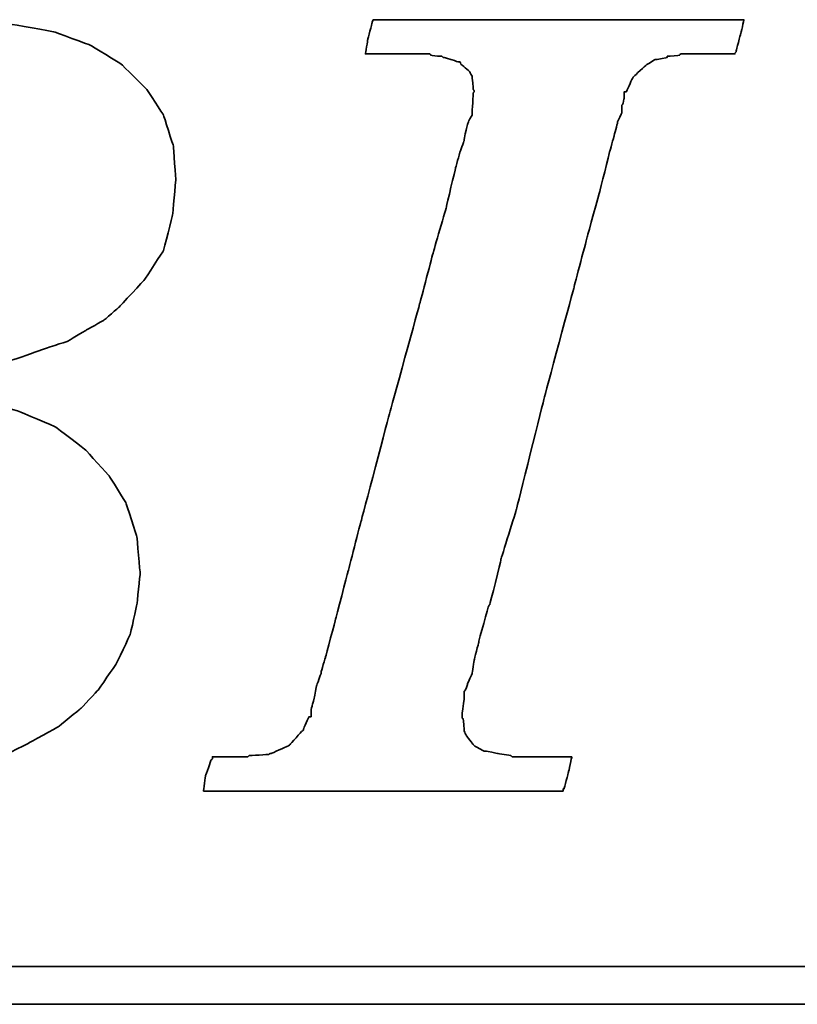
# Model space of a CAD drawing. Extents: x 123 to 490, y 236 to 967.
# Tile 31 of 48: x 400.28 to 404.33, y 870.83 to 875.96. Entities that reach past the tile are written whole.
import ezdxf

# ---------------------------------------------------------------- set-up
doc = ezdxf.new("R2010")
doc.units = 0
doc.header["$MEASUREMENT"] = 0
doc.layers.add('DIM', color=4, linetype='CONTINUOUS')
doc.layers.add('layer 1', color=7, linetype='CONTINUOUS')

# ---------------------------------------------------------------- blocks, each defined once
blk = doc.blocks.new('TBI MOTION logo(完整正式版)')
at = {"layer": 'layer 1', "color": 22, "lineweight": 35}
for points, knots in [([(-64.65375, -6.86375), (-64.65375, -6.86375), (-64.84375, -7.29625), (-64.84375, -7.29625), (-64.84375, -7.29625), (-64.84375, -7.29625), (-64.86875, -7.34375), (-64.86875, -7.34375), (-64.86875, -7.34375), (-64.86875, -7.34375), (-64.86875, -7.36875), (-64.86875, -7.36875), (-64.86875, -7.36875), (-64.86875, -7.36875), (-65.15375, -7.65375), (-65.15375, -7.65375), (-65.15375, -7.65375), (-65.15375, -7.65375), (-65.17875, -7.65375), (-65.17875, -7.65375), (-65.17875, -7.65375), (-65.17875, -7.65375), (-65.20375, -7.67875), (-65.20375, -7.67875), (-65.20375, -7.67875), (-65.20375, -7.67875), (-65.58875, -7.87125), (-65.58875, -7.87125), (-65.58875, -7.87125), (-65.58875, -7.87125), (-65.63375, -7.87125), (-65.63375, -7.87125), (-65.63375, -7.87125), (-65.63375, -7.87125), (-65.65875, -7.89375), (-65.65875, -7.89375), (-65.65875, -7.89375), (-65.65875, -7.89375), (-66.09375, -7.94375), (-66.09375, -7.94375), (-66.09375, -7.94375), (-66.09375, -7.94375), (-66.11375, -7.94375), (-66.11375, -7.94375), (-66.11375, -7.94375), (-66.11375, -7.94375), (-66.16375, -7.94375), (-66.16375, -7.94375), (-66.16375, -7.94375), (-66.16375, -7.94375), (-66.30875, -7.94375), (-66.30875, -7.94375), (-66.30875, -7.94375), (-66.30875, -7.94375), (-66.69375, -7.94375), (-66.69375, -7.94375), (-66.69375, -7.94375), (-66.69375, -7.94375), (-67.07375, -7.94375), (-67.07375, -7.94375), (-67.07375, -7.94375), (-67.07375, -7.94375), (-67.12375, -7.94375), (-67.12375, -7.94375), (-67.12375, -7.94375), (-67.12375, -7.94375), (-67.12375, -7.96625), (-67.12375, -7.96625), (-67.12375, -7.96625), (-67.12375, -7.96625), (-67.14875, -7.99125), (-67.14875, -7.99125), (-67.14875, -7.99125), (-67.14875, -7.99125), (-67.24375, -8.34875), (-67.24375, -8.34875), (-67.24375, -8.34875), (-67.24375, -8.34875), (-67.31375, -8.68625), (-67.31375, -8.68625), (-67.31375, -8.68625), (-67.31375, -8.68625), (-67.26875, -8.68625), (-67.26875, -8.68625), (-67.26875, -8.68625), (-67.26875, -8.68625), (-67.07375, -8.68625), (-67.07375, -8.68625), (-67.07375, -8.68625), (-67.07375, -8.68625), (-66.54875, -8.68625), (-66.54875, -8.68625), (-66.54875, -8.68625), (-66.54875, -8.68625), (-65.82625, -8.68625), (-65.82625, -8.68625), (-65.82625, -8.68625), (-65.82625, -8.68625), (-65.01375, -8.68625), (-65.01375, -8.68625), (-65.01375, -8.68625), (-65.01375, -8.68625), (-64.05375, -8.68625), (-64.05375, -8.68625), (-64.05375, -8.68625), (-64.05375, -8.68625), (-62.08375, -8.68625), (-62.08375, -8.68625), (-62.08375, -8.68625), (-62.08375, -8.68625), (-60.06875, -8.68625), (-60.06875, -8.68625), (-60.06875, -8.68625), (-60.06875, -8.68625), (-59.10875, -8.68625), (-59.10875, -8.68625), (-59.10875, -8.68625), (-59.10875, -8.68625), (-58.29375, -8.68625), (-58.29375, -8.68625), (-58.29375, -8.68625), (-58.29375, -8.68625), (-57.57375, -8.68625), (-57.57375, -8.68625), (-57.57375, -8.68625), (-57.57375, -8.68625), (-57.04875, -8.68625), (-57.04875, -8.68625), (-57.04875, -8.68625), (-57.04875, -8.68625), (-56.85375, -8.68625), (-56.85375, -8.68625), (-56.85375, -8.68625), (-56.85375, -8.68625), (-56.70875, -8.68625), (-56.70875, -8.68625), (-56.70875, -8.68625), (-56.70875, -8.68625), (-56.61375, -8.68625), (-56.61375, -8.68625), (-56.61375, -8.68625), (-56.61375, -8.68625), (-56.56875, -8.68625), (-56.56875, -8.68625), (-56.56875, -8.68625), (-56.56875, -8.68625), (-55.65375, -8.63875), (-55.65375, -8.63875), (-55.65375, -8.63875), (-55.65375, -8.63875), (-54.76875, -8.51875), (-54.76875, -8.51875), (-54.76875, -8.51875), (-54.76875, -8.51875), (-53.90375, -8.30375), (-53.90375, -8.30375), (-53.90375, -8.30375), (-53.90375, -8.30375), (-53.08875, -8.03875), (-53.08875, -8.03875), (-53.08875, -8.03875), (-53.08875, -8.03875), (-52.34375, -7.65375), (-52.34375, -7.65375), (-52.34375, -7.65375), (-52.34375, -7.65375), (-51.69875, -7.29625), (-51.69875, -7.29625), (-51.69875, -7.29625), (-51.69875, -7.29625), (-51.21875, -6.91125), (-51.21875, -6.91125), (-51.21875, -6.91125), (-51.21875, -6.91125), (-50.83375, -6.50375), (-50.83375, -6.50375), (-50.83375, -6.50375), (-50.83375, -6.50375), (-50.44875, -5.94875), (-50.44875, -5.94875), (-50.44875, -5.94875), (-50.44875, -5.94875), (-50.13875, -5.30375), (-50.13875, -5.30375), (-50.13875, -5.30375), (-50.13875, -5.30375), (-49.99375, -4.65375), (-49.99375, -4.65375), (-49.99375, -4.65375), (-49.99375, -4.65375), (-49.92375, -3.98375), (-49.92375, -3.98375), (-49.92375, -3.98375), (-49.92375, -3.98375), (-49.99375, -3.19374), (-49.99375, -3.19374), (-49.99375, -3.19374), (-49.99375, -3.19374), (-50.23374, -2.44874), (-50.23374, -2.44874), (-50.23374, -2.44874), (-50.23374, -2.44874), (-50.59375, -1.87374), (-50.59375, -1.87374), (-50.59375, -1.87374), (-50.59375, -1.87374), (-51.09875, -1.31874), (-51.09875, -1.31874), (-51.09875, -1.31874), (-51.09875, -1.31874), (-51.74375, -0.81875), (-51.74375, -0.81875), (-51.74375, -0.81875), (-51.74375, -0.81875), (-52.53875, -0.48125), (-52.53875, -0.48125), (-52.53875, -0.48125), (-52.53875, -0.48125), (-53.47375, -0.21875), (-53.47375, -0.21875), (-53.47375, -0.21875), (-53.47375, -0.21875), (-54.52875, -0.04874), (-54.52875, -0.04874), (-54.52875, -0.04874), (-54.52875, -0.04874), (-55.65375, 0.12125), (-55.65375, 0.12125), (-55.65375, 0.12125), (-55.65375, 0.12125), (-54.50375, 0.28624), (-54.50375, 0.28624), (-54.50375, 0.28624), (-54.50375, 0.28624), (-53.83375, 0.38124), (-53.83375, 0.38124), (-53.83375, 0.38124), (-53.83375, 0.38124), (-53.18375, 0.50125), (-53.18375, 0.50125), (-53.18375, 0.50125), (-53.18375, 0.50125), (-52.55875, 0.66874), (-52.55875, 0.66874), (-52.55875, 0.66874), (-52.55875, 0.66874), (-52.03375, 0.86124), (-52.03375, 0.86124), (-52.03375, 0.86124), (-52.03375, 0.86124), (-51.50374, 1.03124), (-51.50374, 1.03124), (-51.50374, 1.03124), (-51.50374, 1.03124), (-51.09875, 1.27125), (-51.09875, 1.27125), (-51.09875, 1.27125), (-51.09875, 1.27125), (-50.71375, 1.48624), (-50.71375, 1.48624), (-50.71375, 1.48624), (-50.71375, 1.48624), (-50.37625, 1.77625), (-50.37625, 1.77625), (-50.37625, 1.77625), (-50.37625, 1.77625), (-49.82375, 2.37625), (-49.82375, 2.37625), (-49.82375, 2.37625), (-49.82375, 2.37625), (-49.41875, 2.99625), (-49.41875, 2.99625), (-49.41875, 2.99625), (-49.41875, 2.99625), (-49.22375, 3.76625), (-49.22375, 3.76625), (-49.22375, 3.76625), (-49.22375, 3.76625), (-49.15375, 4.50874), (-49.15375, 4.50874), (-49.15375, 4.50874), (-49.15375, 4.50874), (-49.20375, 5.25125), (-49.20375, 5.25125), (-49.20375, 5.25125), (-49.20375, 5.25125), (-49.41875, 5.92625), (-49.41875, 5.92625), (-49.41875, 5.92625), (-49.41875, 5.92625), (-49.77875, 6.47625), (-49.77875, 6.47625), (-49.77875, 6.47625), (-49.77875, 6.47625), (-50.33125, 7.02624), (-50.33125, 7.02624), (-50.33125, 7.02624), (-50.33125, 7.02624), (-51.00125, 7.43625), (-51.00125, 7.43625), (-51.00125, 7.43625), (-51.00125, 7.43625), (-51.79375, 7.72625), (-51.79375, 7.72625), (-51.79375, 7.72625), (-51.79375, 7.72625), (-52.72875, 7.89124), (-52.72875, 7.89124), (-52.72875, 7.89124), (-52.72875, 7.89124), (-53.83375, 7.98625), (-53.83375, 7.98625), (-53.83375, 7.98625), (-53.83375, 7.98625), (-53.92875, 7.98625), (-53.92875, 7.98625), (-53.92875, 7.98625), (-53.92875, 7.98625), (-54.26375, 7.98625), (-54.26375, 7.98625), (-54.26375, 7.98625), (-54.26375, 7.98625), (-54.74375, 7.98625), (-54.74375, 7.98625), (-54.74375, 7.98625), (-54.74375, 7.98625), (-55.36875, 7.98625), (-55.36875, 7.98625), (-55.36875, 7.98625), (-55.36875, 7.98625), (-56.13375, 7.98625), (-56.13375, 7.98625), (-56.13375, 7.98625), (-56.13375, 7.98625), (-56.94875, 7.98625), (-56.94875, 7.98625), (-56.94875, 7.98625), (-56.94875, 7.98625), (-58.77625, 7.98625), (-58.77625, 7.98625), (-58.77625, 7.98625), (-58.77625, 7.98625), (-60.59875, 7.98625), (-60.59875, 7.98625), (-60.59875, 7.98625), (-60.59875, 7.98625), (-61.41375, 7.98625), (-61.41375, 7.98625), (-61.41375, 7.98625), (-61.41375, 7.98625), (-62.17875, 7.98625), (-62.17875, 7.98625), (-62.17875, 7.98625), (-62.17875, 7.98625), (-62.80375, 7.98625), (-62.80375, 7.98625), (-62.80375, 7.98625), (-62.80375, 7.98625), (-63.30625, 7.98625), (-63.30625, 7.98625), (-63.30625, 7.98625), (-63.30625, 7.98625), (-63.57375, 7.98625), (-63.57375, 7.98625), (-63.57375, 7.98625), (-63.57375, 7.98625), (-63.57375, 7.96375), (-63.57375, 7.96375), (-63.57375, 7.96375), (-63.57375, 7.96375), (-63.59875, 7.94125), (-63.59875, 7.94125), (-63.59875, 7.94125), (-63.59875, 7.94125), (-63.69375, 7.55625), (-63.69375, 7.55625), (-63.69375, 7.55625), (-63.69375, 7.55625), (-63.76375, 7.24624), (-63.76375, 7.24624), (-63.76375, 7.24624), (-63.76375, 7.24624), (-63.23875, 7.24624), (-63.23875, 7.24624), (-63.23875, 7.24624), (-63.23875, 7.24624), (-62.75875, 7.24624), (-62.75875, 7.24624), (-62.75875, 7.24624), (-62.75875, 7.24624), (-62.61125, 7.24624), (-62.61125, 7.24624), (-62.61125, 7.24624), (-62.61125, 7.24624), (-62.56625, 7.24624), (-62.56625, 7.24624), (-62.56625, 7.24624), (-62.56625, 7.24624), (-62.22875, 7.24624), (-62.22875, 7.24624), (-62.22875, 7.24624), (-62.22875, 7.24624), (-62.20375, 7.24624), (-62.20375, 7.24624), (-62.20375, 7.24624), (-62.20375, 7.24624), (-62.17875, 7.21875), (-62.17875, 7.21875), (-62.17875, 7.21875), (-62.17875, 7.21875), (-61.96375, 7.17125), (-61.96375, 7.17125), (-61.96375, 7.17125), (-61.96375, 7.17125), (-61.72375, 7.12624), (-61.72375, 7.12624), (-61.72375, 7.12624), (-61.72375, 7.12624), (-61.70375, 7.12624), (-61.70375, 7.12624), (-61.70375, 7.12624), (-61.70375, 7.12624), (-61.55875, 7.07624), (-61.55875, 7.07624), (-61.55875, 7.07624), (-61.55875, 7.07624), (-61.50875, 7.07624), (-61.50875, 7.07624), (-61.50875, 7.07624), (-61.50875, 7.07624), (-61.48375, 7.02624), (-61.48375, 7.02624), (-61.48375, 7.02624), (-61.48375, 7.02624), (-61.31875, 6.83375), (-61.31875, 6.83375), (-61.31875, 6.83375), (-61.31875, 6.83375), (-61.29375, 6.81125), (-61.29375, 6.81125), (-61.29375, 6.81125), (-61.29375, 6.81125), (-61.29375, 6.78625), (-61.29375, 6.78625), (-61.29375, 6.78625), (-61.29375, 6.78625), (-61.19875, 6.50124), (-61.19875, 6.50124), (-61.19875, 6.50124), (-61.19875, 6.50124), (-61.17375, 6.45124), (-61.17375, 6.45124), (-61.17375, 6.45124), (-61.17375, 6.45124), (-61.19875, 6.40625), (-61.19875, 6.40625), (-61.19875, 6.40625), (-61.19875, 6.40625), (-61.26875, 5.99624), (-61.26875, 5.99624), (-61.26875, 5.99624), (-61.26875, 5.99624), (-61.26875, 5.85125), (-61.26875, 5.85125), (-61.26875, 5.85125), (-61.26875, 5.85125), (-61.26875, 5.82625), (-61.26875, 5.82625), (-61.26875, 5.82625), (-61.26875, 5.82625), (-61.29375, 5.80625), (-61.29375, 5.80625), (-61.29375, 5.80625), (-61.29375, 5.80625), (-61.34125, 5.66125), (-61.34125, 5.66125), (-61.34125, 5.66125), (-61.34125, 5.66125), (-61.41375, 5.44625), (-61.41375, 5.44625), (-61.41375, 5.44625), (-61.41375, 5.44625), (-61.48375, 5.15625), (-61.48375, 5.15625), (-61.48375, 5.15625), (-61.48375, 5.15625), (-61.58375, 4.82124), (-61.58375, 4.82124), (-61.58375, 4.82124), (-61.58375, 4.82124), (-61.79875, 4.00375), (-61.79875, 4.00375), (-61.79875, 4.00375), (-61.79875, 4.00375), (-62.05875, 2.99625), (-62.05875, 2.99625), (-62.05875, 2.99625), (-62.05875, 2.99625), (-62.34875, 1.91625), (-62.34875, 1.91625), (-62.34875, 1.91625), (-62.34875, 1.91625), (-62.97375, -0.41124), (-62.97375, -0.41124), (-62.97375, -0.41124), (-62.97375, -0.41124), (-63.59875, -2.75875), (-63.59875, -2.75875), (-63.59875, -2.75875), (-63.59875, -2.75875), (-63.88375, -3.86374), (-63.88375, -3.86374), (-63.88375, -3.86374), (-63.88375, -3.86374), (-64.14875, -4.82374), (-64.14875, -4.82374), (-64.14875, -4.82374), (-64.14875, -4.82374), (-64.36375, -5.64125), (-64.36375, -5.64125), (-64.36375, -5.64125), (-64.36375, -5.64125), (-64.43625, -5.97625), (-64.43625, -5.97625), (-64.43625, -5.97625), (-64.43625, -5.97625), (-64.50875, -6.28625), (-64.50875, -6.28625), (-64.50875, -6.28625), (-64.50875, -6.28625), (-64.50875, -6.30875), (-64.50875, -6.30875), (-64.50875, -6.30875), (-64.50875, -6.30875), (-64.57875, -6.50375), (-64.57875, -6.50375), (-64.57875, -6.50375), (-64.57875, -6.50375), (-64.62875, -6.69625), (-64.62875, -6.69625), (-64.62875, -6.69625), (-64.62875, -6.69625), (-64.62875, -6.76875), (-64.62875, -6.76875), (-64.62875, -6.76875), (-64.62875, -6.76875), (-64.62875, -6.81375), (-64.62875, -6.81375), (-64.62875, -6.81375), (-64.62875, -6.81375), (-64.62875, -6.83875), (-64.62875, -6.83875), (-64.62875, -6.83875), (-64.62875, -6.83875), (-64.65375, -6.86375), (-64.65375, -6.86375)], [0, 0, 0, 0, 0.00719424, 0.00719424, 0.00719424, 0.00719425, 0.01438849, 0.01438849, 0.01438849, 0.0143885, 0.02158273, 0.02158273, 0.02158273, 0.02158274, 0.02877698, 0.02877698, 0.02877698, 0.02877699, 0.03597122, 0.03597122, 0.03597122, 0.03597123, 0.04316547, 0.04316547, 0.04316547, 0.04316548, 0.05035971, 0.05035971, 0.05035971, 0.05035972, 0.05755396, 0.05755396, 0.05755396, 0.05755397, 0.0647482, 0.0647482, 0.0647482, 0.06474821, 0.07194245, 0.07194245, 0.07194245, 0.07194246, 0.07913669, 0.07913669, 0.07913669, 0.0791367, 0.08633094, 0.08633094, 0.08633094, 0.08633095, 0.09352518, 0.09352518, 0.09352518, 0.09352519, 0.10071942, 0.10071942, 0.10071942, 0.10071943, 0.10791367, 0.10791367, 0.10791367, 0.10791368, 0.11510791, 0.11510791, 0.11510791, 0.11510792, 0.12230216, 0.12230216, 0.12230216, 0.12230217, 0.1294964, 0.1294964, 0.1294964, 0.12949641, 0.13669065, 0.13669065, 0.13669065, 0.13669066, 0.14388489, 0.14388489, 0.14388489, 0.1438849, 0.15107914, 0.15107914, 0.15107914, 0.15107915, 0.15827338, 0.15827338, 0.15827338, 0.15827339, 0.16546763, 0.16546763, 0.16546763, 0.16546764, 0.17266187, 0.17266187, 0.17266187, 0.17266188, 0.17985612, 0.17985612, 0.17985612, 0.17985613, 0.18705036, 0.18705036, 0.18705036, 0.18705037, 0.1942446, 0.1942446, 0.1942446, 0.19424461, 0.20143885, 0.20143885, 0.20143885, 0.20143886, 0.20863309, 0.20863309, 0.20863309, 0.2086331, 0.21582734, 0.21582734, 0.21582734, 0.21582735, 0.22302158, 0.22302158, 0.22302158, 0.22302159, 0.23021583, 0.23021583, 0.23021583, 0.23021584, 0.23741007, 0.23741007, 0.23741007, 0.23741008, 0.24460432, 0.24460432, 0.24460432, 0.24460433, 0.25179856, 0.25179856, 0.25179856, 0.25179857, 0.25899281, 0.25899281, 0.25899281, 0.25899282, 0.26618705, 0.26618705, 0.26618705, 0.26618706, 0.27338129, 0.27338129, 0.27338129, 0.2733813, 0.28057554, 0.28057554, 0.28057554, 0.28057555, 0.28776978, 0.28776978, 0.28776978, 0.28776979, 0.29496403, 0.29496403, 0.29496403, 0.29496404, 0.30215827, 0.30215827, 0.30215827, 0.30215828, 0.30935252, 0.30935252, 0.30935252, 0.30935253, 0.31654676, 0.31654676, 0.31654676, 0.31654677, 0.32374101, 0.32374101, 0.32374101, 0.32374102, 0.33093525, 0.33093525, 0.33093525, 0.33093526, 0.3381295, 0.3381295, 0.3381295, 0.33812951, 0.34532374, 0.34532374, 0.34532374, 0.34532375, 0.35251799, 0.35251799, 0.35251799, 0.352518, 0.35971223, 0.35971223, 0.35971223, 0.35971224, 0.36690647, 0.36690647, 0.36690647, 0.36690648, 0.37410072, 0.37410072, 0.37410072, 0.37410073, 0.38129496, 0.38129496, 0.38129496, 0.38129497, 0.38848921, 0.38848921, 0.38848921, 0.38848922, 0.39568345, 0.39568345, 0.39568345, 0.39568346, 0.4028777, 0.4028777, 0.4028777, 0.40287771, 0.41007194, 0.41007194, 0.41007194, 0.41007195, 0.41726619, 0.41726619, 0.41726619, 0.4172662, 0.42446043, 0.42446043, 0.42446043, 0.42446044, 0.43165468, 0.43165468, 0.43165468, 0.43165469, 0.43884892, 0.43884892, 0.43884892, 0.43884893, 0.44604317, 0.44604317, 0.44604317, 0.44604318, 0.45323741, 0.45323741, 0.45323741, 0.45323742, 0.46043165, 0.46043165, 0.46043165, 0.46043166, 0.4676259, 0.4676259, 0.4676259, 0.46762591, 0.47482014, 0.47482014, 0.47482014, 0.47482015, 0.48201439, 0.48201439, 0.48201439, 0.4820144, 0.48920863, 0.48920863, 0.48920863, 0.48920864, 0.49640288, 0.49640288, 0.49640288, 0.49640289, 0.50359712, 0.50359712, 0.50359712, 0.50359713, 0.51079137, 0.51079137, 0.51079137, 0.51079138, 0.51798561, 0.51798561, 0.51798561, 0.51798562, 0.52517986, 0.52517986, 0.52517986, 0.52517987, 0.5323741, 0.5323741, 0.5323741, 0.53237411, 0.53956835, 0.53956835, 0.53956835, 0.53956836, 0.54676259, 0.54676259, 0.54676259, 0.5467626, 0.55395683, 0.55395683, 0.55395683, 0.55395684, 0.56115108, 0.56115108, 0.56115108, 0.56115109, 0.56834532, 0.56834532, 0.56834532, 0.56834533, 0.57553957, 0.57553957, 0.57553957, 0.57553958, 0.58273381, 0.58273381, 0.58273381, 0.58273382, 0.58992806, 0.58992806, 0.58992806, 0.58992807, 0.5971223, 0.5971223, 0.5971223, 0.59712231, 0.60431655, 0.60431655, 0.60431655, 0.60431656, 0.61151079, 0.61151079, 0.61151079, 0.6115108, 0.61870504, 0.61870504, 0.61870504, 0.61870505, 0.62589928, 0.62589928, 0.62589928, 0.62589929, 0.63309353, 0.63309353, 0.63309353, 0.63309354, 0.64028777, 0.64028777, 0.64028777, 0.64028778, 0.64748201, 0.64748201, 0.64748201, 0.64748202, 0.65467626, 0.65467626, 0.65467626, 0.65467627, 0.6618705, 0.6618705, 0.6618705, 0.66187051, 0.66906475, 0.66906475, 0.66906475, 0.66906476, 0.67625899, 0.67625899, 0.67625899, 0.676259, 0.68345324, 0.68345324, 0.68345324, 0.68345325, 0.69064748, 0.69064748, 0.69064748, 0.69064749, 0.69784173, 0.69784173, 0.69784173, 0.69784174, 0.70503597, 0.70503597, 0.70503597, 0.70503598, 0.71223022, 0.71223022, 0.71223022, 0.71223023, 0.71942446, 0.71942446, 0.71942446, 0.71942447, 0.72661871, 0.72661871, 0.72661871, 0.72661872, 0.73381295, 0.73381295, 0.73381295, 0.73381296, 0.74100719, 0.74100719, 0.74100719, 0.7410072, 0.74820144, 0.74820144, 0.74820144, 0.74820145, 0.75539568, 0.75539568, 0.75539568, 0.75539569, 0.76258993, 0.76258993, 0.76258993, 0.76258994, 0.76978417, 0.76978417, 0.76978417, 0.76978418, 0.77697842, 0.77697842, 0.77697842, 0.77697843, 0.78417266, 0.78417266, 0.78417266, 0.78417267, 0.79136691, 0.79136691, 0.79136691, 0.79136692, 0.79856115, 0.79856115, 0.79856115, 0.79856116, 0.8057554, 0.8057554, 0.8057554, 0.80575541, 0.81294964, 0.81294964, 0.81294964, 0.81294965, 0.82014388, 0.82014388, 0.82014388, 0.82014389, 0.82733813, 0.82733813, 0.82733813, 0.82733814, 0.83453237, 0.83453237, 0.83453237, 0.83453238, 0.84172662, 0.84172662, 0.84172662, 0.84172663, 0.84892086, 0.84892086, 0.84892086, 0.84892087, 0.85611511, 0.85611511, 0.85611511, 0.85611512, 0.86330935, 0.86330935, 0.86330935, 0.86330936, 0.8705036, 0.8705036, 0.8705036, 0.87050361, 0.87769784, 0.87769784, 0.87769784, 0.87769785, 0.88489209, 0.88489209, 0.88489209, 0.8848921, 0.89208633, 0.89208633, 0.89208633, 0.89208634, 0.89928058, 0.89928058, 0.89928058, 0.89928059, 0.90647482, 0.90647482, 0.90647482, 0.90647483, 0.91366906, 0.91366906, 0.91366906, 0.91366907, 0.92086331, 0.92086331, 0.92086331, 0.92086332, 0.92805755, 0.92805755, 0.92805755, 0.92805756, 0.9352518, 0.9352518, 0.9352518, 0.93525181, 0.94244604, 0.94244604, 0.94244604, 0.94244605, 0.94964029, 0.94964029, 0.94964029, 0.9496403, 0.95683453, 0.95683453, 0.95683453, 0.95683454, 0.96402878, 0.96402878, 0.96402878, 0.96402879, 0.97122302, 0.97122302, 0.97122302, 0.97122303, 0.97841727, 0.97841727, 0.97841727, 0.97841728, 0.98561151, 0.98561151, 0.98561151, 0.98561152, 0.99280576, 0.99280576, 0.99280576, 0.99280577, 1, 1, 1, 1]), ([(-40.59125, -7.94375), (-40.59125, -7.94375), (-40.97375, -7.94375), (-40.97375, -7.94375), (-40.97375, -7.94375), (-40.97375, -7.94375), (-41.38125, -7.94375), (-41.38125, -7.94375), (-41.38125, -7.94375), (-41.38125, -7.94375), (-41.54875, -7.94375), (-41.54875, -7.94375), (-41.54875, -7.94375), (-41.54875, -7.94375), (-41.59875, -7.94375), (-41.59875, -7.94375), (-41.59875, -7.94375), (-41.59875, -7.94375), (-41.88375, -7.94375), (-41.88375, -7.94375), (-41.88375, -7.94375), (-41.88375, -7.94375), (-41.90875, -7.91875), (-41.90875, -7.91875), (-41.90875, -7.91875), (-41.90875, -7.91875), (-42.19875, -7.87125), (-42.19875, -7.87125), (-42.19875, -7.87125), (-42.19875, -7.87125), (-42.43875, -7.82375), (-42.43875, -7.82375), (-42.43875, -7.82375), (-42.43875, -7.82375), (-42.45875, -7.82375), (-42.45875, -7.82375), (-42.45875, -7.82375), (-42.45875, -7.82375), (-42.48625, -7.82375), (-42.48625, -7.82375), (-42.48625, -7.82375), (-42.48625, -7.82375), (-42.67625, -7.72375), (-42.67625, -7.72375), (-42.67625, -7.72375), (-42.67625, -7.72375), (-42.70125, -7.70375), (-42.70125, -7.70375), (-42.70125, -7.70375), (-42.70125, -7.70375), (-42.72375, -7.67875), (-42.72375, -7.67875), (-42.72375, -7.67875), (-42.72375, -7.67875), (-42.86875, -7.48875), (-42.86875, -7.48875), (-42.86875, -7.48875), (-42.86875, -7.48875), (-42.89375, -7.43875), (-42.89375, -7.43875), (-42.89375, -7.43875), (-42.89375, -7.43875), (-42.91875, -7.38875), (-42.91875, -7.38875), (-42.91875, -7.38875), (-42.91875, -7.38875), (-42.93875, -7.12875), (-42.93875, -7.12875), (-42.93875, -7.12875), (-42.93875, -7.12875), (-42.96375, -7.10375), (-42.96375, -7.10375), (-42.96375, -7.10375), (-42.96375, -7.10375), (-42.96375, -7.05375), (-42.96375, -7.05375), (-42.96375, -7.05375), (-42.96375, -7.05375), (-42.96375, -7.00875), (-42.96375, -7.00875), (-42.96375, -7.00875), (-42.96375, -7.00875), (-42.91875, -6.69625), (-42.91875, -6.69625), (-42.91875, -6.69625), (-42.91875, -6.69625), (-42.91875, -6.62375), (-42.91875, -6.62375), (-42.91875, -6.62375), (-42.91875, -6.62375), (-42.91875, -6.59625), (-42.91875, -6.59625), (-42.91875, -6.59625), (-42.91875, -6.59625), (-42.91875, -6.57375), (-42.91875, -6.57375), (-42.91875, -6.57375), (-42.91875, -6.57375), (-42.91875, -6.52875), (-42.91875, -6.52875), (-42.91875, -6.52875), (-42.91875, -6.52875), (-42.89375, -6.50375), (-42.89375, -6.50375), (-42.89375, -6.50375), (-42.89375, -6.50375), (-42.84375, -6.38375), (-42.84375, -6.38375), (-42.84375, -6.38375), (-42.84375, -6.38375), (-42.84375, -6.35875), (-42.84375, -6.35875), (-42.84375, -6.35875), (-42.84375, -6.35875), (-42.74625, -6.14375), (-42.74625, -6.14375), (-42.74625, -6.14375), (-42.74625, -6.14375), (-42.70125, -5.85375), (-42.70125, -5.85375), (-42.70125, -5.85375), (-42.70125, -5.85375), (-42.60375, -5.47125), (-42.60375, -5.47125), (-42.60375, -5.47125), (-42.60375, -5.47125), (-42.60375, -5.44875), (-42.60375, -5.44875), (-42.60375, -5.44875), (-42.60375, -5.44875), (-42.38875, -4.67875), (-42.38875, -4.67875), (-42.38875, -4.67875), (-42.38875, -4.67875), (-42.36375, -4.65375), (-42.36375, -4.65375), (-42.36375, -4.65375), (-42.36375, -4.65375), (-42.12375, -3.69625), (-42.12375, -3.69625), (-42.12375, -3.69625), (-42.12375, -3.69625), (-42.12375, -3.67374), (-42.12375, -3.67374), (-42.12375, -3.67374), (-42.12375, -3.67374), (-41.78875, -2.59374), (-41.78875, -2.59374), (-41.78875, -2.59374), (-41.78875, -2.59374), (-41.18875, -0.19375), (-41.18875, -0.19375), (-41.18875, -0.19375), (-41.18875, -0.19375), (-40.54375, 2.20624), (-40.54375, 2.20624), (-40.54375, 2.20624), (-40.54375, 2.20624), (-40.25375, 3.30875), (-40.25375, 3.30875), (-40.25375, 3.30875), (-40.25375, 3.30875), (-39.98875, 4.27125), (-39.98875, 4.27125), (-39.98875, 4.27125), (-39.98875, 4.27125), (-39.77375, 5.13125), (-39.77375, 5.13125), (-39.77375, 5.13125), (-39.77375, 5.13125), (-39.67875, 5.47125), (-39.67875, 5.47125), (-39.67875, 5.47125), (-39.67875, 5.47125), (-39.60375, 5.75625), (-39.60375, 5.75625), (-39.60375, 5.75625), (-39.60375, 5.75625), (-39.60375, 5.78125), (-39.60375, 5.78125), (-39.60375, 5.78125), (-39.60375, 5.78125), (-39.50875, 5.97125), (-39.50875, 5.97125), (-39.50875, 5.97125), (-39.50875, 5.97125), (-39.50875, 6.13875), (-39.50875, 6.13875), (-39.50875, 6.13875), (-39.50875, 6.13875), (-39.48625, 6.16625), (-39.48625, 6.16625), (-39.48625, 6.16625), (-39.48625, 6.16625), (-39.46125, 6.28625), (-39.46125, 6.28625), (-39.46125, 6.28625), (-39.46125, 6.28625), (-39.46125, 6.42625), (-39.46125, 6.42625), (-39.46125, 6.42625), (-39.46125, 6.42625), (-39.41375, 6.42625), (-39.41375, 6.42625), (-39.41375, 6.42625), (-39.41375, 6.42625), (-39.29375, 6.69125), (-39.29375, 6.69125), (-39.29375, 6.69125), (-39.29375, 6.69125), (-39.26875, 6.74125), (-39.26875, 6.74125), (-39.26875, 6.74125), (-39.26875, 6.74125), (-39.24375, 6.76625), (-39.24375, 6.76625), (-39.24375, 6.76625), (-39.24375, 6.76625), (-38.98375, 7.00624), (-38.98375, 7.00624), (-38.98375, 7.00624), (-38.98375, 7.00624), (-38.95625, 7.02624), (-38.95625, 7.02624), (-38.95625, 7.02624), (-38.95625, 7.02624), (-38.78875, 7.12624), (-38.78875, 7.12624), (-38.78875, 7.12624), (-38.78875, 7.12624), (-38.76375, 7.12624), (-38.76375, 7.12624), (-38.76375, 7.12624), (-38.76375, 7.12624), (-38.74375, 7.12624), (-38.74375, 7.12624), (-38.74375, 7.12624), (-38.74375, 7.12624), (-38.52875, 7.17125), (-38.52875, 7.17125), (-38.52875, 7.17125), (-38.52875, 7.17125), (-38.52875, 7.19624), (-38.52875, 7.19624), (-38.52875, 7.19624), (-38.52875, 7.19624), (-38.50375, 7.19624), (-38.50375, 7.19624), (-38.50375, 7.19624), (-38.50375, 7.19624), (-38.26125, 7.21875), (-38.26125, 7.21875), (-38.26125, 7.21875), (-38.26125, 7.21875), (-38.23875, 7.24624), (-38.23875, 7.24624), (-38.23875, 7.24624), (-38.23875, 7.24624), (-38.21625, 7.24624), (-38.21625, 7.24624), (-38.21625, 7.24624), (-38.21625, 7.24624), (-38.18875, 7.24624), (-38.18875, 7.24624), (-38.18875, 7.24624), (-38.18875, 7.24624), (-37.90375, 7.24624), (-37.90375, 7.24624), (-37.90375, 7.24624), (-37.90375, 7.24624), (-37.85375, 7.24624), (-37.85375, 7.24624), (-37.85375, 7.24624), (-37.85375, 7.24624), (-37.75875, 7.24624), (-37.75875, 7.24624), (-37.75875, 7.24624), (-37.75875, 7.24624), (-37.42375, 7.24624), (-37.42375, 7.24624), (-37.42375, 7.24624), (-37.42375, 7.24624), (-37.08875, 7.24624), (-37.08875, 7.24624), (-37.08875, 7.24624), (-37.08875, 7.24624), (-37.06375, 7.24624), (-37.06375, 7.24624), (-37.06375, 7.24624), (-37.06375, 7.24624), (-37.06375, 7.26624), (-37.06375, 7.26624), (-37.06375, 7.26624), (-37.06375, 7.26624), (-37.03875, 7.29125), (-37.03875, 7.29125), (-37.03875, 7.29125), (-37.03875, 7.29125), (-37.03875, 7.31625), (-37.03875, 7.31625), (-37.03875, 7.31625), (-37.03875, 7.31625), (-36.94125, 7.67625), (-36.94125, 7.67625), (-36.94125, 7.67625), (-36.94125, 7.67625), (-36.86875, 7.98625), (-36.86875, 7.98625), (-36.86875, 7.98625), (-36.86875, 7.98625), (-36.98875, 7.98625), (-36.98875, 7.98625), (-36.98875, 7.98625), (-36.98875, 7.98625), (-37.42375, 7.98625), (-37.42375, 7.98625), (-37.42375, 7.98625), (-37.42375, 7.98625), (-37.94875, 7.98625), (-37.94875, 7.98625), (-37.94875, 7.98625), (-37.94875, 7.98625), (-38.57375, 7.98625), (-38.57375, 7.98625), (-38.57375, 7.98625), (-38.57375, 7.98625), (-39.29375, 7.98625), (-39.29375, 7.98625), (-39.29375, 7.98625), (-39.29375, 7.98625), (-40.82875, 7.98625), (-40.82875, 7.98625), (-40.82875, 7.98625), (-40.82875, 7.98625), (-42.36375, 7.98625), (-42.36375, 7.98625), (-42.36375, 7.98625), (-42.36375, 7.98625), (-43.08375, 7.98625), (-43.08375, 7.98625), (-43.08375, 7.98625), (-43.08375, 7.98625), (-43.70875, 7.98625), (-43.70875, 7.98625), (-43.70875, 7.98625), (-43.70875, 7.98625), (-44.23375, 7.98625), (-44.23375, 7.98625), (-44.23375, 7.98625), (-44.23375, 7.98625), (-44.66875, 7.98625), (-44.66875, 7.98625), (-44.66875, 7.98625), (-44.66875, 7.98625), (-44.88375, 7.98625), (-44.88375, 7.98625), (-44.88375, 7.98625), (-44.88375, 7.98625), (-44.90875, 7.94125), (-44.90875, 7.94125), (-44.90875, 7.94125), (-44.90875, 7.94125), (-44.90875, 7.91625), (-44.90875, 7.91625), (-44.90875, 7.91625), (-44.90875, 7.91625), (-45.00375, 7.55625), (-45.00375, 7.55625), (-45.00375, 7.55625), (-45.00375, 7.55625), (-45.05375, 7.24624), (-45.05375, 7.24624), (-45.05375, 7.24624), (-45.05375, 7.24624), (-44.61875, 7.24624), (-44.61875, 7.24624), (-44.61875, 7.24624), (-44.61875, 7.24624), (-44.11375, 7.24624), (-44.11375, 7.24624), (-44.11375, 7.24624), (-44.11375, 7.24624), (-43.99375, 7.24624), (-43.99375, 7.24624), (-43.99375, 7.24624), (-43.99375, 7.24624), (-43.94625, 7.24624), (-43.94625, 7.24624), (-43.94625, 7.24624), (-43.94625, 7.24624), (-43.92374, 7.24624), (-43.92374, 7.24624), (-43.92374, 7.24624), (-43.92374, 7.24624), (-43.65875, 7.24624), (-43.65875, 7.24624), (-43.65875, 7.24624), (-43.65875, 7.24624), (-43.63875, 7.21875), (-43.63875, 7.21875), (-43.63875, 7.21875), (-43.63875, 7.21875), (-43.46875, 7.19624), (-43.46875, 7.19624), (-43.46875, 7.19624), (-43.46875, 7.19624), (-43.39875, 7.19624), (-43.39875, 7.19624), (-43.39875, 7.19624), (-43.39875, 7.19624), (-43.37125, 7.17125), (-43.37125, 7.17125), (-43.37125, 7.17125), (-43.37125, 7.17125), (-43.34875, 7.17125), (-43.34875, 7.17125), (-43.34875, 7.17125), (-43.34875, 7.17125), (-43.20375, 7.12624), (-43.20375, 7.12624), (-43.20375, 7.12624), (-43.20375, 7.12624), (-43.05875, 7.07624), (-43.05875, 7.07624), (-43.05875, 7.07624), (-43.05875, 7.07624), (-43.01375, 7.07624), (-43.01375, 7.07624), (-43.01375, 7.07624), (-43.01375, 7.07624), (-42.98875, 7.02624), (-42.98875, 7.02624), (-42.98875, 7.02624), (-42.98875, 7.02624), (-42.79875, 6.86125), (-42.79875, 6.86125), (-42.79875, 6.86125), (-42.79875, 6.86125), (-42.77375, 6.81125), (-42.77375, 6.81125), (-42.77375, 6.81125), (-42.77375, 6.81125), (-42.74625, 6.76625), (-42.74625, 6.76625), (-42.74625, 6.76625), (-42.74625, 6.76625), (-42.72375, 6.47625), (-42.72375, 6.47625), (-42.72375, 6.47625), (-42.72375, 6.47625), (-42.70125, 6.45124), (-42.70125, 6.45124), (-42.70125, 6.45124), (-42.70125, 6.45124), (-42.70125, 6.42625), (-42.70125, 6.42625), (-42.70125, 6.42625), (-42.70125, 6.42625), (-42.72375, 6.40625), (-42.72375, 6.40625), (-42.72375, 6.40625), (-42.72375, 6.40625), (-42.74625, 5.97125), (-42.74625, 5.97125), (-42.74625, 5.97125), (-42.74625, 5.97125), (-42.74625, 5.94625), (-42.74625, 5.94625), (-42.74625, 5.94625), (-42.74625, 5.94625), (-42.74625, 5.92625), (-42.74625, 5.92625), (-42.74625, 5.92625), (-42.74625, 5.92625), (-42.77375, 5.87625), (-42.77375, 5.87625), (-42.77375, 5.87625), (-42.77375, 5.87625), (-42.81875, 5.80625), (-42.81875, 5.80625), (-42.81875, 5.80625), (-42.81875, 5.80625), (-42.86875, 5.63625), (-42.86875, 5.63625), (-42.86875, 5.63625), (-42.86875, 5.63625), (-42.91875, 5.39625), (-42.91875, 5.39625), (-42.91875, 5.39625), (-42.91875, 5.39625), (-42.91875, 5.37124), (-42.91875, 5.37124), (-42.91875, 5.37124), (-42.91875, 5.37124), (-43.01375, 5.10874), (-43.01375, 5.10874), (-43.01375, 5.10874), (-43.01375, 5.10874), (-43.10875, 4.77124), (-43.10875, 4.77124), (-43.10875, 4.77124), (-43.10875, 4.77124), (-43.29875, 3.95625), (-43.29875, 3.95625), (-43.29875, 3.95625), (-43.29875, 3.95625), (-43.58875, 2.95125), (-43.58875, 2.95125), (-43.58875, 2.95125), (-43.58875, 2.95125), (-43.87375, 1.87125), (-43.87375, 1.87125), (-43.87375, 1.87125), (-43.87375, 1.87125), (-44.52625, -0.50374), (-44.52625, -0.50374), (-44.52625, -0.50374), (-44.52625, -0.50374), (-45.14875, -2.85375), (-45.14875, -2.85375), (-45.14875, -2.85375), (-45.14875, -2.85375), (-45.43375, -3.95875), (-45.43375, -3.95875), (-45.43375, -3.95875), (-45.43375, -3.95875), (-45.69875, -4.96875), (-45.69875, -4.96875), (-45.69875, -4.96875), (-45.69875, -4.96875), (-45.91375, -5.78375), (-45.91375, -5.78375), (-45.91375, -5.78375), (-45.91375, -5.78375), (-46.01375, -6.11875), (-46.01375, -6.11875), (-46.01375, -6.11875), (-46.01375, -6.11875), (-46.01375, -6.14375), (-46.01375, -6.14375), (-46.01375, -6.14375), (-46.01375, -6.14375), (-46.10875, -6.40875), (-46.10875, -6.40875), (-46.10875, -6.40875), (-46.10875, -6.40875), (-46.15375, -6.64875), (-46.15375, -6.64875), (-46.15375, -6.64875), (-46.15375, -6.64875), (-46.20375, -6.83875), (-46.20375, -6.83875), (-46.20375, -6.83875), (-46.20375, -6.83875), (-46.22875, -6.93375), (-46.22875, -6.93375), (-46.22875, -6.93375), (-46.22875, -6.93375), (-46.22875, -7.07875), (-46.22875, -7.07875), (-46.22875, -7.07875), (-46.22875, -7.07875), (-46.27375, -7.07875), (-46.27375, -7.07875), (-46.27375, -7.07875), (-46.27375, -7.07875), (-46.39375, -7.34375), (-46.39375, -7.34375), (-46.39375, -7.34375), (-46.39375, -7.34375), (-46.39375, -7.36875), (-46.39375, -7.36875), (-46.39375, -7.36875), (-46.39375, -7.36875), (-46.42125, -7.38875), (-46.42125, -7.38875), (-46.42125, -7.38875), (-46.42125, -7.38875), (-46.68375, -7.67875), (-46.68375, -7.67875), (-46.68375, -7.67875), (-46.68375, -7.67875), (-46.70875, -7.70375), (-46.70875, -7.70375), (-46.70875, -7.70375), (-46.70875, -7.70375), (-46.75375, -7.72375), (-46.75375, -7.72375), (-46.75375, -7.72375), (-46.75375, -7.72375), (-47.08875, -7.87125), (-47.08875, -7.87125), (-47.08875, -7.87125), (-47.08875, -7.87125), (-47.11625, -7.87125), (-47.11625, -7.87125), (-47.11625, -7.87125), (-47.11625, -7.87125), (-47.13875, -7.89375), (-47.13875, -7.89375), (-47.13875, -7.89375), (-47.13875, -7.89375), (-47.56875, -7.91875), (-47.56875, -7.91875), (-47.56875, -7.91875), (-47.56875, -7.91875), (-47.59625, -7.94375), (-47.59625, -7.94375), (-47.59625, -7.94375), (-47.59625, -7.94375), (-47.64375, -7.94375), (-47.64375, -7.94375), (-47.64375, -7.94375), (-47.64375, -7.94375), (-47.73625, -7.94375), (-47.73625, -7.94375), (-47.73625, -7.94375), (-47.73625, -7.94375), (-48.07375, -7.94375), (-48.07375, -7.94375), (-48.07375, -7.94375), (-48.07375, -7.94375), (-48.36125, -7.94375), (-48.36125, -7.94375), (-48.36125, -7.94375), (-48.36125, -7.94375), (-48.36125, -7.96625), (-48.36125, -7.96625), (-48.36125, -7.96625), (-48.36125, -7.96625), (-48.36125, -7.99125), (-48.36125, -7.99125), (-48.36125, -7.99125), (-48.36125, -7.99125), (-48.38875, -8.01375), (-48.38875, -8.01375), (-48.38875, -8.01375), (-48.38875, -8.01375), (-48.50875, -8.34875), (-48.50875, -8.34875), (-48.50875, -8.34875), (-48.50875, -8.34875), (-48.55375, -8.68625), (-48.55375, -8.68625), (-48.55375, -8.68625), (-48.55375, -8.68625), (-48.45875, -8.68625), (-48.45875, -8.68625), (-48.45875, -8.68625), (-48.45875, -8.68625), (-48.07375, -8.68625), (-48.07375, -8.68625), (-48.07375, -8.68625), (-48.07375, -8.68625), (-47.52375, -8.68625), (-47.52375, -8.68625), (-47.52375, -8.68625), (-47.52375, -8.68625), (-46.92375, -8.68625), (-46.92375, -8.68625), (-46.92375, -8.68625), (-46.92375, -8.68625), (-46.25375, -8.68625), (-46.25375, -8.68625), (-46.25375, -8.68625), (-46.25375, -8.68625), (-46.20375, -8.68625), (-46.20375, -8.68625), (-46.20375, -8.68625), (-46.20375, -8.68625), (-44.71375, -8.68625), (-44.71375, -8.68625), (-44.71375, -8.68625), (-44.71375, -8.68625), (-43.22875, -8.68625), (-43.22875, -8.68625), (-43.22875, -8.68625), (-43.22875, -8.68625), (-42.55875, -8.68625), (-42.55875, -8.68625), (-42.55875, -8.68625), (-42.55875, -8.68625), (-42.50875, -8.68625), (-42.50875, -8.68625), (-42.50875, -8.68625), (-42.50875, -8.68625), (-41.93375, -8.68625), (-41.93375, -8.68625), (-41.93375, -8.68625), (-41.93375, -8.68625), (-41.38125, -8.68625), (-41.38125, -8.68625), (-41.38125, -8.68625), (-41.38125, -8.68625), (-40.97375, -8.68625), (-40.97375, -8.68625), (-40.97375, -8.68625), (-40.97375, -8.68625), (-40.78125, -8.68625), (-40.78125, -8.68625), (-40.78125, -8.68625), (-40.78125, -8.68625), (-40.78125, -8.63875), (-40.78125, -8.63875), (-40.78125, -8.63875), (-40.78125, -8.63875), (-40.75875, -8.63875), (-40.75875, -8.63875), (-40.75875, -8.63875), (-40.75875, -8.63875), (-40.66375, -8.27875), (-40.66375, -8.27875), (-40.66375, -8.27875), (-40.66375, -8.27875), (-40.59125, -7.94375), (-40.59125, -7.94375)], [0, 0, 0, 0, 0.00558659, 0.00558659, 0.00558659, 0.0055866, 0.01117318, 0.01117318, 0.01117318, 0.01117319, 0.01675978, 0.01675978, 0.01675978, 0.01675979, 0.02234637, 0.02234637, 0.02234637, 0.02234638, 0.02793296, 0.02793296, 0.02793296, 0.02793297, 0.03351955, 0.03351955, 0.03351955, 0.03351956, 0.03910615, 0.03910615, 0.03910615, 0.03910616, 0.04469274, 0.04469274, 0.04469274, 0.04469275, 0.05027933, 0.05027933, 0.05027933, 0.05027934, 0.05586592, 0.05586592, 0.05586592, 0.05586593, 0.06145251, 0.06145251, 0.06145251, 0.06145252, 0.06703911, 0.06703911, 0.06703911, 0.06703912, 0.0726257, 0.0726257, 0.0726257, 0.07262571, 0.07821229, 0.07821229, 0.07821229, 0.0782123, 0.08379888, 0.08379888, 0.08379888, 0.08379889, 0.08938547, 0.08938547, 0.08938547, 0.08938548, 0.09497207, 0.09497207, 0.09497207, 0.09497208, 0.10055866, 0.10055866, 0.10055866, 0.10055867, 0.10614525, 0.10614525, 0.10614525, 0.10614526, 0.11173184, 0.11173184, 0.11173184, 0.11173185, 0.11731844, 0.11731844, 0.11731844, 0.11731845, 0.12290503, 0.12290503, 0.12290503, 0.12290504, 0.12849162, 0.12849162, 0.12849162, 0.12849163, 0.13407821, 0.13407821, 0.13407821, 0.13407822, 0.1396648, 0.1396648, 0.1396648, 0.13966481, 0.1452514, 0.1452514, 0.1452514, 0.14525141, 0.15083799, 0.15083799, 0.15083799, 0.150838, 0.15642458, 0.15642458, 0.15642458, 0.15642459, 0.16201117, 0.16201117, 0.16201117, 0.16201118, 0.16759777, 0.16759777, 0.16759777, 0.16759778, 0.17318436, 0.17318436, 0.17318436, 0.17318437, 0.17877095, 0.17877095, 0.17877095, 0.17877096, 0.18435754, 0.18435754, 0.18435754, 0.18435755, 0.18994413, 0.18994413, 0.18994413, 0.18994414, 0.19553073, 0.19553073, 0.19553073, 0.19553074, 0.20111732, 0.20111732, 0.20111732, 0.20111733, 0.20670391, 0.20670391, 0.20670391, 0.20670392, 0.2122905, 0.2122905, 0.2122905, 0.21229051, 0.21787709, 0.21787709, 0.21787709, 0.2178771, 0.22346369, 0.22346369, 0.22346369, 0.2234637, 0.22905028, 0.22905028, 0.22905028, 0.22905029, 0.23463687, 0.23463687, 0.23463687, 0.23463688, 0.24022346, 0.24022346, 0.24022346, 0.24022347, 0.24581006, 0.24581006, 0.24581006, 0.24581007, 0.25139665, 0.25139665, 0.25139665, 0.25139666, 0.25698324, 0.25698324, 0.25698324, 0.25698325, 0.26256983, 0.26256983, 0.26256983, 0.26256984, 0.26815642, 0.26815642, 0.26815642, 0.26815643, 0.27374302, 0.27374302, 0.27374302, 0.27374303, 0.27932961, 0.27932961, 0.27932961, 0.27932962, 0.2849162, 0.2849162, 0.2849162, 0.28491621, 0.29050279, 0.29050279, 0.29050279, 0.2905028, 0.29608939, 0.29608939, 0.29608939, 0.2960894, 0.30167598, 0.30167598, 0.30167598, 0.30167599, 0.30726257, 0.30726257, 0.30726257, 0.30726258, 0.31284916, 0.31284916, 0.31284916, 0.31284917, 0.31843575, 0.31843575, 0.31843575, 0.31843576, 0.32402235, 0.32402235, 0.32402235, 0.32402236, 0.32960894, 0.32960894, 0.32960894, 0.32960895, 0.33519553, 0.33519553, 0.33519553, 0.33519554, 0.34078212, 0.34078212, 0.34078212, 0.34078213, 0.34636872, 0.34636872, 0.34636872, 0.34636873, 0.35195531, 0.35195531, 0.35195531, 0.35195532, 0.3575419, 0.3575419, 0.3575419, 0.35754191, 0.36312849, 0.36312849, 0.36312849, 0.3631285, 0.36871508, 0.36871508, 0.36871508, 0.36871509, 0.37430168, 0.37430168, 0.37430168, 0.37430169, 0.37988827, 0.37988827, 0.37988827, 0.37988828, 0.38547486, 0.38547486, 0.38547486, 0.38547487, 0.39106145, 0.39106145, 0.39106145, 0.39106146, 0.39664804, 0.39664804, 0.39664804, 0.39664805, 0.40223464, 0.40223464, 0.40223464, 0.40223465, 0.40782123, 0.40782123, 0.40782123, 0.40782124, 0.41340782, 0.41340782, 0.41340782, 0.41340783, 0.41899441, 0.41899441, 0.41899441, 0.41899442, 0.42458101, 0.42458101, 0.42458101, 0.42458102, 0.4301676, 0.4301676, 0.4301676, 0.43016761, 0.43575419, 0.43575419, 0.43575419, 0.4357542, 0.44134078, 0.44134078, 0.44134078, 0.44134079, 0.44692737, 0.44692737, 0.44692737, 0.44692738, 0.45251397, 0.45251397, 0.45251397, 0.45251398, 0.45810056, 0.45810056, 0.45810056, 0.45810057, 0.46368715, 0.46368715, 0.46368715, 0.46368716, 0.46927374, 0.46927374, 0.46927374, 0.46927375, 0.47486034, 0.47486034, 0.47486034, 0.47486035, 0.48044693, 0.48044693, 0.48044693, 0.48044694, 0.48603352, 0.48603352, 0.48603352, 0.48603353, 0.49162011, 0.49162011, 0.49162011, 0.49162012, 0.4972067, 0.4972067, 0.4972067, 0.49720671, 0.5027933, 0.5027933, 0.5027933, 0.50279331, 0.50837989, 0.50837989, 0.50837989, 0.5083799, 0.51396648, 0.51396648, 0.51396648, 0.51396649, 0.51955307, 0.51955307, 0.51955307, 0.51955308, 0.52513966, 0.52513966, 0.52513966, 0.52513967, 0.53072626, 0.53072626, 0.53072626, 0.53072627, 0.53631285, 0.53631285, 0.53631285, 0.53631286, 0.54189944, 0.54189944, 0.54189944, 0.54189945, 0.54748603, 0.54748603, 0.54748603, 0.54748604, 0.55307263, 0.55307263, 0.55307263, 0.55307264, 0.55865922, 0.55865922, 0.55865922, 0.55865923, 0.56424581, 0.56424581, 0.56424581, 0.56424582, 0.5698324, 0.5698324, 0.5698324, 0.56983241, 0.57541899, 0.57541899, 0.57541899, 0.575419, 0.58100559, 0.58100559, 0.58100559, 0.5810056, 0.58659218, 0.58659218, 0.58659218, 0.58659219, 0.59217877, 0.59217877, 0.59217877, 0.59217878, 0.59776536, 0.59776536, 0.59776536, 0.59776537, 0.60335196, 0.60335196, 0.60335196, 0.60335197, 0.60893855, 0.60893855, 0.60893855, 0.60893856, 0.61452514, 0.61452514, 0.61452514, 0.61452515, 0.62011173, 0.62011173, 0.62011173, 0.62011174, 0.62569832, 0.62569832, 0.62569832, 0.62569833, 0.63128492, 0.63128492, 0.63128492, 0.63128493, 0.63687151, 0.63687151, 0.63687151, 0.63687152, 0.6424581, 0.6424581, 0.6424581, 0.64245811, 0.64804469, 0.64804469, 0.64804469, 0.6480447, 0.65363128, 0.65363128, 0.65363128, 0.65363129, 0.65921788, 0.65921788, 0.65921788, 0.65921789, 0.66480447, 0.66480447, 0.66480447, 0.66480448, 0.67039106, 0.67039106, 0.67039106, 0.67039107, 0.67597765, 0.67597765, 0.67597765, 0.67597766, 0.68156425, 0.68156425, 0.68156425, 0.68156426, 0.68715084, 0.68715084, 0.68715084, 0.68715085, 0.69273743, 0.69273743, 0.69273743, 0.69273744, 0.69832402, 0.69832402, 0.69832402, 0.69832403, 0.70391061, 0.70391061, 0.70391061, 0.70391062, 0.70949721, 0.70949721, 0.70949721, 0.70949722, 0.7150838, 0.7150838, 0.7150838, 0.71508381, 0.72067039, 0.72067039, 0.72067039, 0.7206704, 0.72625698, 0.72625698, 0.72625698, 0.72625699, 0.73184358, 0.73184358, 0.73184358, 0.73184359, 0.73743017, 0.73743017, 0.73743017, 0.73743018, 0.74301676, 0.74301676, 0.74301676, 0.74301677, 0.74860335, 0.74860335, 0.74860335, 0.74860336, 0.75418994, 0.75418994, 0.75418994, 0.75418995, 0.75977654, 0.75977654, 0.75977654, 0.75977655, 0.76536313, 0.76536313, 0.76536313, 0.76536314, 0.77094972, 0.77094972, 0.77094972, 0.77094973, 0.77653631, 0.77653631, 0.77653631, 0.77653632, 0.78212291, 0.78212291, 0.78212291, 0.78212292, 0.7877095, 0.7877095, 0.7877095, 0.78770951, 0.79329609, 0.79329609, 0.79329609, 0.7932961, 0.79888268, 0.79888268, 0.79888268, 0.79888269, 0.80446927, 0.80446927, 0.80446927, 0.80446928, 0.81005587, 0.81005587, 0.81005587, 0.81005588, 0.81564246, 0.81564246, 0.81564246, 0.81564247, 0.82122905, 0.82122905, 0.82122905, 0.82122906, 0.82681564, 0.82681564, 0.82681564, 0.82681565, 0.83240223, 0.83240223, 0.83240223, 0.83240224, 0.83798883, 0.83798883, 0.83798883, 0.83798884, 0.84357542, 0.84357542, 0.84357542, 0.84357543, 0.84916201, 0.84916201, 0.84916201, 0.84916202, 0.8547486, 0.8547486, 0.8547486, 0.85474861, 0.8603352, 0.8603352, 0.8603352, 0.86033521, 0.86592179, 0.86592179, 0.86592179, 0.8659218, 0.87150838, 0.87150838, 0.87150838, 0.87150839, 0.87709497, 0.87709497, 0.87709497, 0.87709498, 0.88268156, 0.88268156, 0.88268156, 0.88268157, 0.88826816, 0.88826816, 0.88826816, 0.88826817, 0.89385475, 0.89385475, 0.89385475, 0.89385476, 0.89944134, 0.89944134, 0.89944134, 0.89944135, 0.90502793, 0.90502793, 0.90502793, 0.90502794, 0.91061453, 0.91061453, 0.91061453, 0.91061454, 0.91620112, 0.91620112, 0.91620112, 0.91620113, 0.92178771, 0.92178771, 0.92178771, 0.92178772, 0.9273743, 0.9273743, 0.9273743, 0.92737431, 0.93296089, 0.93296089, 0.93296089, 0.9329609, 0.93854749, 0.93854749, 0.93854749, 0.9385475, 0.94413408, 0.94413408, 0.94413408, 0.94413409, 0.94972067, 0.94972067, 0.94972067, 0.94972068, 0.95530726, 0.95530726, 0.95530726, 0.95530727, 0.96089385, 0.96089385, 0.96089385, 0.96089386, 0.96648045, 0.96648045, 0.96648045, 0.96648046, 0.97206704, 0.97206704, 0.97206704, 0.97206705, 0.97765363, 0.97765363, 0.97765363, 0.97765364, 0.98324022, 0.98324022, 0.98324022, 0.98324023, 0.98882682, 0.98882682, 0.98882682, 0.98882683, 0.99441341, 0.99441341, 0.99441341, 0.99441342, 1, 1, 1, 1]), ([(75.90875, -9.47875), (75.90875, -9.47875), (75.90875, -12.28625), (75.90875, -12.28625), (75.90875, -12.28625), (75.90875, -12.28625), (75.90875, -12.47875), (75.90875, -12.47875), (75.90875, -12.47875), (75.90875, -12.47875), (75.71625, -12.47875), (75.71625, -12.47875), (75.71625, -12.47875), (75.71625, -12.47875), (-88.32875, -12.47875), (-88.32875, -12.47875), (-88.32875, -12.47875), (-88.32875, -12.47875), (-88.32875, -13.29375), (-88.32875, -13.29375), (-88.32875, -13.29375), (-88.32875, -13.29375), (82.89125, -13.29375), (82.89125, -13.29375), (82.89125, -13.29375), (82.89125, -13.29375), (75.90875, -9.47875), (75.90875, -9.47875)], [0, 0, 0, 0, 0.14285714, 0.14285714, 0.14285714, 0.14285715, 0.28571429, 0.28571429, 0.28571429, 0.2857143, 0.42857143, 0.42857143, 0.42857143, 0.42857144, 0.57142857, 0.57142857, 0.57142857, 0.57142858, 0.71428571, 0.71428571, 0.71428571, 0.71428572, 0.85714286, 0.85714286, 0.85714286, 0.85714287, 1, 1, 1, 1])]:
    blk.add_open_spline(points, degree=3, knots=knots, dxfattribs=at)

msp = doc.modelspace()

# ---------------------------------------------------------------- block references
at = {"layer": 'DIM', "color": 0, "xscale": 0.2409743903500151, "yscale": 0.2409743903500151, "zscale": 0.2409743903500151}
msp.add_blockref('TBI MOTION logo(完整正式版)', (412.9398, 874.0363), dxfattribs=at)

doc.saveas('drawing.dxf')
